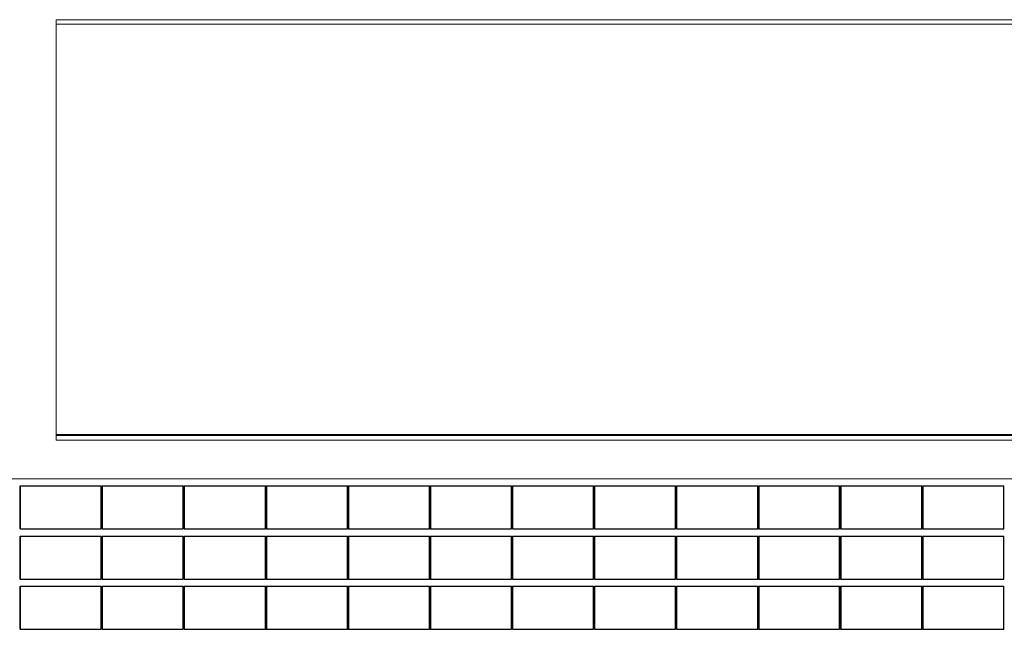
# Model space of a CAD drawing. Header units: millimetres. Extents: x 614675 to 1010864, y -150593 to -87691.
# Tile 53 of 194: x 810260 to 817133, y -133411 to -129160. Entities that reach past the tile are written whole.
import ezdxf

# ---------------------------------------------------------------- set-up
doc = ezdxf.new("R2010")
doc.units = ezdxf.units.MM
doc.header["$LTSCALE"] = 0.05
doc.layers.get('0').update_dxf_attribs({"lineweight": 0})
doc.layers.add('A-20--F1-WALLS', color=5, linetype='Continuous')
doc.layers.add('A-Sect-Thin', color=31, linetype='Continuous', lineweight=25)

# ---------------------------------------------------------------- blocks, each defined once
blk = doc.blocks.new('*U183')
at = {"layer": 'A-Sect-Thin', "color": 252, "linetype": 'Continuous', "lineweight": 25}
for points in [[(216.3, 5100), (216.3, 5400)], [(216.3, 5400), (219.8, 5400)], [(219.8, 5100), (219.8, 5400)], [(219.8, 5400), (782.4, 5400)], [(782.4, 5100), (782.4, 5400)], [(788.4, 5100), (788.4, 5400)], [(788.4, 5400), (791.8, 5400)], [(791.8, 5100), (791.8, 5400)], [(791.8, 5400), (1355.2, 5400)], [(1355.2, 5100), (1355.2, 5400)], [(1361.2, 5100), (1361.2, 5400)], [(1361.2, 5400), (1364.6, 5400)], [(1364.6, 5100), (1364.6, 5400)], [(1364.6, 5400), (1928.7, 5400)], [(1928.7, 5100), (1928.7, 5400)], [(1934.7, 5100), (1934.7, 5400)], [(1934.7, 5400), (1938.1, 5400)], [(1938.1, 5100), (1938.1, 5400)], [(1938.1, 5400), (2500.7, 5400)], [(2500.7, 5100), (2500.7, 5400)], [(2506.7, 5100), (2506.7, 5400)], [(2506.7, 5400), (2510.1, 5400)], [(2510.1, 5100), (2510.1, 5400)], [(2510.1, 5400), (3073.5, 5400)], [(3073.5, 5100), (3073.5, 5400)], [(3079.5, 5100), (3079.5, 5400)], [(3079.5, 5400), (3082.9, 5400)], [(3082.9, 5100), (3082.9, 5400)], [(3082.9, 5400), (3647, 5400)], [(3647, 5100), (3647, 5400)], [(3653, 5100), (3653, 5400)], [(3653, 5400), (3656.4, 5400)], [(3656.4, 5100), (3656.4, 5400)], [(3656.4, 5400), (4219, 5400)], [(4219, 5100), (4219, 5400)], [(4225, 5100), (4225, 5400)], [(4225, 5400), (4228.4, 5400)], [(4228.4, 5100), (4228.4, 5400)], [(4228.4, 5400), (4791.8, 5400)], [(4791.8, 5100), (4791.8, 5400)], [(4797.8, 5100), (4797.8, 5400)], [(4797.8, 5400), (4801.2, 5400)], [(4801.2, 5100), (4801.2, 5400)], [(4801.2, 5400), (5365.3, 5400)], [(5365.3, 5100), (5365.3, 5400)], [(5371.4, 5100), (5371.4, 5400)], [(5371.4, 5400), (5374.7, 5400)], [(5374.7, 5100), (5374.7, 5400)], [(5374.7, 5400), (5937.3, 5400)], [(5937.3, 5100), (5937.3, 5400)], [(5943.3, 5100), (5943.3, 5400)], [(5943.3, 5400), (5946.7, 5400)], [(5946.7, 5100), (5946.7, 5400)], [(5946.7, 5400), (6510.1, 5400)], [(6510.1, 5100), (6510.1, 5400)], [(6516.1, 5100), (6516.1, 5400)], [(6516.1, 5400), (6519.5, 5400)], [(6519.5, 5100), (6519.5, 5400)], [(6519.5, 5400), (7083.6, 5400)], [(7083.6, 5100), (7083.6, 5400)], [(216.3, 5100), (219.8, 5100)], [(219.8, 5100), (782.4, 5100)], [(788.4, 5100), (791.8, 5100)], [(791.8, 5100), (1355.2, 5100)], [(1361.2, 5100), (1364.6, 5100)], [(1364.6, 5100), (1928.7, 5100)], [(1934.7, 5100), (1938.1, 5100)], [(1938.1, 5100), (2500.7, 5100)], [(2506.7, 5100), (2510.1, 5100)], [(2510.1, 5100), (3073.5, 5100)], [(3079.5, 5100), (3082.9, 5100)], [(3082.9, 5100), (3647, 5100)], [(3653, 5100), (3656.4, 5100)], [(3656.4, 5100), (4219, 5100)], [(4225, 5100), (4228.4, 5100)], [(4228.4, 5100), (4791.8, 5100)], [(4797.8, 5100), (4801.2, 5100)], [(4801.2, 5100), (5365.3, 5100)], [(5371.4, 5100), (5374.7, 5100)], [(5374.7, 5100), (5937.3, 5100)], [(5943.3, 5100), (5946.7, 5100)], [(5946.7, 5100), (6510.1, 5100)], [(6516.1, 5100), (6519.5, 5100)], [(6519.5, 5100), (7083.6, 5100)], [(216.3, 4750), (216.3, 5050)], [(216.3, 5050), (219.8, 5050)], [(219.8, 4750), (219.8, 5050)], [(219.8, 5050), (782.4, 5050)], [(782.4, 4750), (782.4, 5050)], [(788.4, 4750), (788.4, 5050)], [(788.4, 5050), (791.8, 5050)], [(791.8, 4750), (791.8, 5050)], [(791.8, 5050), (1355.2, 5050)], [(1355.2, 4750), (1355.2, 5050)], [(1361.2, 4750), (1361.2, 5050)], [(1361.2, 5050), (1364.6, 5050)], [(1364.6, 4750), (1364.6, 5050)], [(1364.6, 5050), (1928.7, 5050)], [(1928.7, 4750), (1928.7, 5050)], [(1934.7, 4750), (1934.7, 5050)], [(1934.7, 5050), (1938.1, 5050)], [(1938.1, 4750), (1938.1, 5050)], [(1938.1, 5050), (2500.7, 5050)], [(2500.7, 4750), (2500.7, 5050)], [(2506.7, 4750), (2506.7, 5050)], [(2506.7, 5050), (2510.1, 5050)], [(2510.1, 4750), (2510.1, 5050)], [(2510.1, 5050), (3073.5, 5050)], [(3073.5, 4750), (3073.5, 5050)], [(3079.5, 4750), (3079.5, 5050)], [(3079.5, 5050), (3082.9, 5050)], [(3082.9, 4750), (3082.9, 5050)], [(3082.9, 5050), (3647, 5050)], [(3647, 4750), (3647, 5050)], [(3653, 4750), (3653, 5050)], [(3653, 5050), (3656.4, 5050)], [(3656.4, 4750), (3656.4, 5050)], [(3656.4, 5050), (4219, 5050)], [(4219, 4750), (4219, 5050)], [(4225, 4750), (4225, 5050)], [(4225, 5050), (4228.4, 5050)], [(4228.4, 4750), (4228.4, 5050)], [(4228.4, 5050), (4791.8, 5050)], [(4791.8, 4750), (4791.8, 5050)], [(4797.8, 4750), (4797.8, 5050)], [(4797.8, 5050), (4801.2, 5050)], [(4801.2, 4750), (4801.2, 5050)], [(4801.2, 5050), (5365.3, 5050)], [(5365.3, 4750), (5365.3, 5050)], [(5371.4, 4750), (5371.4, 5050)], [(5371.4, 5050), (5374.7, 5050)], [(5374.7, 4750), (5374.7, 5050)], [(5374.7, 5050), (5937.3, 5050)], [(5937.3, 4750), (5937.3, 5050)], [(5943.3, 4750), (5943.3, 5050)], [(5943.3, 5050), (5946.7, 5050)], [(5946.7, 4750), (5946.7, 5050)], [(5946.7, 5050), (6510.1, 5050)], [(6510.1, 4750), (6510.1, 5050)], [(6516.1, 4750), (6516.1, 5050)], [(6516.1, 5050), (6519.5, 5050)], [(6519.5, 4750), (6519.5, 5050)], [(6519.5, 5050), (7083.6, 5050)], [(7083.6, 4750), (7083.6, 5050)], [(216.3, 4750), (219.8, 4750)], [(219.8, 4750), (782.4, 4750)], [(788.4, 4750), (791.8, 4750)], [(791.8, 4750), (1355.2, 4750)], [(1361.2, 4750), (1364.6, 4750)], [(1364.6, 4750), (1928.7, 4750)], [(1934.7, 4750), (1938.1, 4750)], [(1938.1, 4750), (2500.7, 4750)], [(2506.7, 4750), (2510.1, 4750)], [(2510.1, 4750), (3073.5, 4750)], [(3079.5, 4750), (3082.9, 4750)], [(3082.9, 4750), (3647, 4750)], [(3653, 4750), (3656.4, 4750)], [(3656.4, 4750), (4219, 4750)], [(4225, 4750), (4228.4, 4750)], [(4228.4, 4750), (4791.8, 4750)], [(4797.8, 4750), (4801.2, 4750)], [(4801.2, 4750), (5365.3, 4750)], [(5371.4, 4750), (5374.7, 4750)], [(5374.7, 4750), (5937.3, 4750)], [(5943.3, 4750), (5946.7, 4750)], [(5946.7, 4750), (6510.1, 4750)], [(6516.1, 4750), (6519.5, 4750)], [(6519.5, 4750), (7083.6, 4750)], [(216.3, 4400), (216.3, 4700)], [(216.3, 4700), (219.8, 4700)], [(219.8, 4400), (219.8, 4700)], [(219.8, 4700), (782.4, 4700)], [(782.4, 4400), (782.4, 4700)], [(788.4, 4400), (788.4, 4700)], [(788.4, 4700), (791.8, 4700)], [(791.8, 4400), (791.8, 4700)], [(791.8, 4700), (1355.2, 4700)], [(1355.2, 4400), (1355.2, 4700)], [(1361.2, 4400), (1361.2, 4700)], [(1361.2, 4700), (1364.6, 4700)], [(1364.6, 4400), (1364.6, 4700)], [(1364.6, 4700), (1928.7, 4700)], [(1928.7, 4400), (1928.7, 4700)], [(1934.7, 4400), (1934.7, 4700)], [(1934.7, 4700), (1938.1, 4700)], [(1938.1, 4400), (1938.1, 4700)], [(1938.1, 4700), (2500.7, 4700)], [(2500.7, 4400), (2500.7, 4700)], [(2506.7, 4400), (2506.7, 4700)], [(2506.7, 4700), (2510.1, 4700)], [(2510.1, 4400), (2510.1, 4700)], [(2510.1, 4700), (3073.5, 4700)], [(3073.5, 4400), (3073.5, 4700)], [(3079.5, 4400), (3079.5, 4700)], [(3079.5, 4700), (3082.9, 4700)], [(3082.9, 4400), (3082.9, 4700)], [(3082.9, 4700), (3647, 4700)], [(3647, 4400), (3647, 4700)], [(3653, 4400), (3653, 4700)], [(3653, 4700), (3656.4, 4700)], [(3656.4, 4400), (3656.4, 4700)], [(3656.4, 4700), (4219, 4700)], [(4219, 4400), (4219, 4700)], [(4225, 4400), (4225, 4700)], [(4225, 4700), (4228.4, 4700)], [(4228.4, 4400), (4228.4, 4700)], [(4228.4, 4700), (4791.8, 4700)], [(4791.8, 4400), (4791.8, 4700)], [(4797.8, 4400), (4797.8, 4700)], [(4797.8, 4700), (4801.2, 4700)], [(4801.2, 4400), (4801.2, 4700)], [(4801.2, 4700), (5365.3, 4700)], [(5365.3, 4400), (5365.3, 4700)], [(5371.4, 4400), (5371.4, 4700)], [(5371.4, 4700), (5374.7, 4700)], [(5374.7, 4400), (5374.7, 4700)], [(5374.7, 4700), (5937.3, 4700)], [(5937.3, 4400), (5937.3, 4700)], [(5943.3, 4400), (5943.3, 4700)], [(5943.3, 4700), (5946.7, 4700)], [(5946.7, 4400), (5946.7, 4700)], [(5946.7, 4700), (6510.1, 4700)], [(6510.1, 4400), (6510.1, 4700)], [(6516.1, 4400), (6516.1, 4700)], [(6516.1, 4700), (6519.5, 4700)], [(6519.5, 4400), (6519.5, 4700)], [(6519.5, 4700), (7083.6, 4700)], [(7083.6, 4400), (7083.6, 4700)], [(216.3, 4400), (219.8, 4400)], [(219.8, 4400), (782.4, 4400)], [(788.4, 4400), (791.8, 4400)], [(791.8, 4400), (1355.2, 4400)], [(1361.2, 4400), (1364.6, 4400)], [(1364.6, 4400), (1928.7, 4400)], [(1934.7, 4400), (1938.1, 4400)], [(1938.1, 4400), (2500.7, 4400)], [(2506.7, 4400), (2510.1, 4400)], [(2510.1, 4400), (3073.5, 4400)], [(3079.5, 4400), (3082.9, 4400)], [(3082.9, 4400), (3647, 4400)], [(3653, 4400), (3656.4, 4400)], [(3656.4, 4400), (4219, 4400)], [(4225, 4400), (4228.4, 4400)], [(4228.4, 4400), (4791.8, 4400)], [(4797.8, 4400), (4801.2, 4400)], [(4801.2, 4400), (5365.3, 4400)], [(5371.4, 4400), (5374.7, 4400)], [(5374.7, 4400), (5937.3, 4400)], [(5943.3, 4400), (5946.7, 4400)], [(5946.7, 4400), (6510.1, 4400)], [(6516.1, 4400), (6519.5, 4400)], [(6519.5, 4400), (7083.6, 4400)]]:
    blk.add_lwpolyline(points, dxfattribs=at)

msp = doc.modelspace()

# ---------------------------------------------------------------- linework, layer by layer
at = {"layer": 'A-20--F1-WALLS', "lineweight": 5}
for p, q in [((810514, -129159.7), (822427.4, -129159.7)), ((810514, -129189.7), (822278.2, -129189.7)), ((714397.3, -132360.6), (822721.3, -132360.6))]:
    msp.add_line(p, q, dxfattribs=at)
for points in [[(810514, -129159.7), (810514, -132092.1)], [(822307.6, -132051.1), (810514, -132051.1)], [(822427.4, -132060.1), (810514, -132060.1)], [(822427.4, -132092.1), (810514, -132092.1)]]:
    msp.add_lwpolyline(points, dxfattribs=at)

# ---------------------------------------------------------------- block references
at = {"color": 2, "lineweight": 90}
msp.add_blockref('*U183', (810046.5, -137810.6, 30979.9), dxfattribs=at)

doc.saveas('drawing.dxf')
